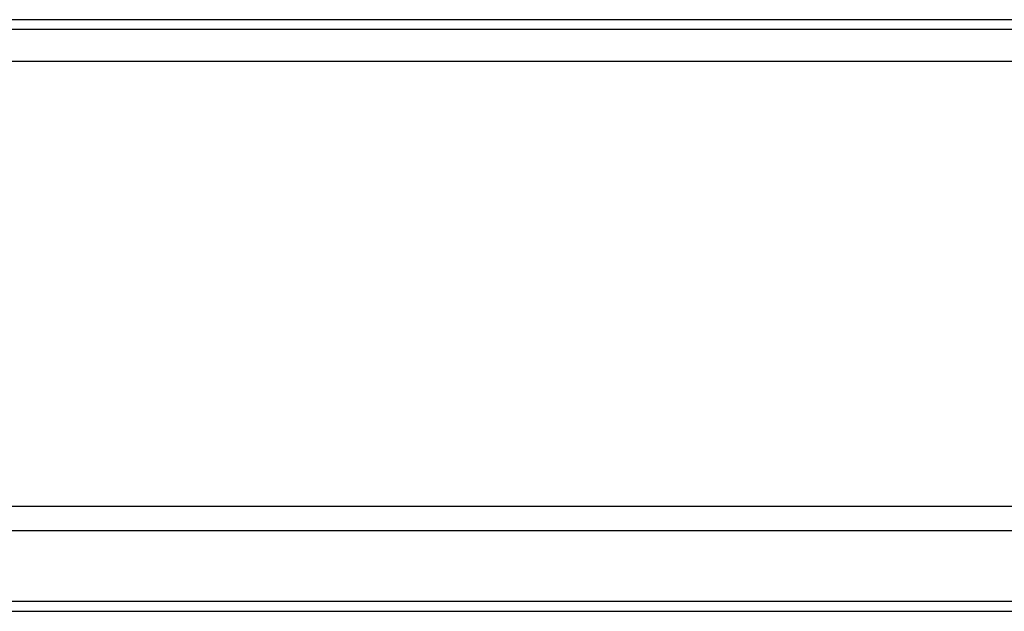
# Model space of a CAD drawing. Header units: millimetres. Extents: x -27 to 565, y 158 to 379.
# Tile 48 of 53: x 447 to 468, y 185 to 198. Entities that reach past the tile are written whole.
import ezdxf

# ---------------------------------------------------------------- set-up
doc = ezdxf.new("R2010")
doc.units = ezdxf.units.MM
doc.header["$LTSCALE"] = 0.15
doc.layers.add('OUT', color=3, linetype='CONTINUOUS')

msp = doc.modelspace()

# ---------------------------------------------------------------- linework, layer by layer
at = {"layer": 'OUT', "color": 0}
for p, q in [((505.181, 198.436), (349.081, 198.436)), ((313.882, 198.231), (559.181, 198.231)), ((313.788, 197.524), (559.181, 197.524)), ((309.374, 187.746), (559.181, 187.746)), ((308.978, 187.216), (559.181, 187.216)), ((307.754, 185.657), (559.181, 185.657)), ((250.181, 185.437), (559.181, 185.437))]:
    msp.add_line(p, q, dxfattribs=at)

doc.saveas('drawing.dxf')
